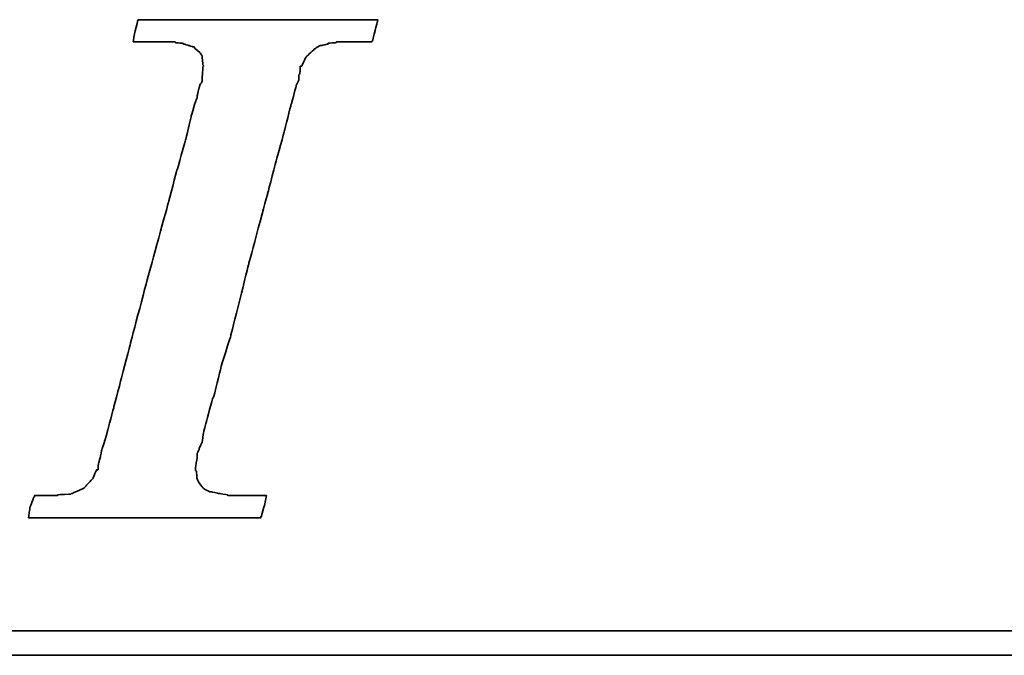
# Model space of a CAD drawing. Header units: millimetres. Extents: x 218 to 545, y 20 to 122.
# Tile 31 of 51: x 454.7 to 458.82, y 52.69 to 55.35. Entities that reach past the tile are written whole.
import ezdxf

# ---------------------------------------------------------------- set-up
doc = ezdxf.new("R2010")
doc.units = ezdxf.units.MM
doc.header["$LTSCALE"] = 0.1
doc.layers.add('DIM', color=4, linetype='CONTINUOUS')
doc.layers.add('layer 1', color=7, linetype='CONTINUOUS')

# ---------------------------------------------------------------- blocks, each defined once
blk = doc.blocks.new('TBI MOTION logo(完整正式版)')
at = {"layer": 'layer 1', "color": 22, "lineweight": 35}
for points, knots in [([(-40.59125, -7.94375), (-40.59125, -7.94375), (-40.97375, -7.94375), (-40.97375, -7.94375), (-40.97375, -7.94375), (-40.97375, -7.94375), (-41.38125, -7.94375), (-41.38125, -7.94375), (-41.38125, -7.94375), (-41.38125, -7.94375), (-41.54875, -7.94375), (-41.54875, -7.94375), (-41.54875, -7.94375), (-41.54875, -7.94375), (-41.59875, -7.94375), (-41.59875, -7.94375), (-41.59875, -7.94375), (-41.59875, -7.94375), (-41.88375, -7.94375), (-41.88375, -7.94375), (-41.88375, -7.94375), (-41.88375, -7.94375), (-41.90875, -7.91875), (-41.90875, -7.91875), (-41.90875, -7.91875), (-41.90875, -7.91875), (-42.19875, -7.87125), (-42.19875, -7.87125), (-42.19875, -7.87125), (-42.19875, -7.87125), (-42.43875, -7.82375), (-42.43875, -7.82375), (-42.43875, -7.82375), (-42.43875, -7.82375), (-42.45875, -7.82375), (-42.45875, -7.82375), (-42.45875, -7.82375), (-42.45875, -7.82375), (-42.48625, -7.82375), (-42.48625, -7.82375), (-42.48625, -7.82375), (-42.48625, -7.82375), (-42.67625, -7.72375), (-42.67625, -7.72375), (-42.67625, -7.72375), (-42.67625, -7.72375), (-42.70125, -7.70375), (-42.70125, -7.70375), (-42.70125, -7.70375), (-42.70125, -7.70375), (-42.72375, -7.67875), (-42.72375, -7.67875), (-42.72375, -7.67875), (-42.72375, -7.67875), (-42.86875, -7.48875), (-42.86875, -7.48875), (-42.86875, -7.48875), (-42.86875, -7.48875), (-42.89375, -7.43875), (-42.89375, -7.43875), (-42.89375, -7.43875), (-42.89375, -7.43875), (-42.91875, -7.38875), (-42.91875, -7.38875), (-42.91875, -7.38875), (-42.91875, -7.38875), (-42.93875, -7.12875), (-42.93875, -7.12875), (-42.93875, -7.12875), (-42.93875, -7.12875), (-42.96375, -7.10375), (-42.96375, -7.10375), (-42.96375, -7.10375), (-42.96375, -7.10375), (-42.96375, -7.05375), (-42.96375, -7.05375), (-42.96375, -7.05375), (-42.96375, -7.05375), (-42.96375, -7.00875), (-42.96375, -7.00875), (-42.96375, -7.00875), (-42.96375, -7.00875), (-42.91875, -6.69625), (-42.91875, -6.69625), (-42.91875, -6.69625), (-42.91875, -6.69625), (-42.91875, -6.62375), (-42.91875, -6.62375), (-42.91875, -6.62375), (-42.91875, -6.62375), (-42.91875, -6.59625), (-42.91875, -6.59625), (-42.91875, -6.59625), (-42.91875, -6.59625), (-42.91875, -6.57375), (-42.91875, -6.57375), (-42.91875, -6.57375), (-42.91875, -6.57375), (-42.91875, -6.52875), (-42.91875, -6.52875), (-42.91875, -6.52875), (-42.91875, -6.52875), (-42.89375, -6.50375), (-42.89375, -6.50375), (-42.89375, -6.50375), (-42.89375, -6.50375), (-42.84375, -6.38375), (-42.84375, -6.38375), (-42.84375, -6.38375), (-42.84375, -6.38375), (-42.84375, -6.35875), (-42.84375, -6.35875), (-42.84375, -6.35875), (-42.84375, -6.35875), (-42.74625, -6.14375), (-42.74625, -6.14375), (-42.74625, -6.14375), (-42.74625, -6.14375), (-42.70125, -5.85375), (-42.70125, -5.85375), (-42.70125, -5.85375), (-42.70125, -5.85375), (-42.60375, -5.47125), (-42.60375, -5.47125), (-42.60375, -5.47125), (-42.60375, -5.47125), (-42.60375, -5.44875), (-42.60375, -5.44875), (-42.60375, -5.44875), (-42.60375, -5.44875), (-42.38875, -4.67875), (-42.38875, -4.67875), (-42.38875, -4.67875), (-42.38875, -4.67875), (-42.36375, -4.65375), (-42.36375, -4.65375), (-42.36375, -4.65375), (-42.36375, -4.65375), (-42.12375, -3.69625), (-42.12375, -3.69625), (-42.12375, -3.69625), (-42.12375, -3.69625), (-42.12375, -3.67374), (-42.12375, -3.67374), (-42.12375, -3.67374), (-42.12375, -3.67374), (-41.78875, -2.59374), (-41.78875, -2.59374), (-41.78875, -2.59374), (-41.78875, -2.59374), (-41.18875, -0.19375), (-41.18875, -0.19375), (-41.18875, -0.19375), (-41.18875, -0.19375), (-40.54375, 2.20624), (-40.54375, 2.20624), (-40.54375, 2.20624), (-40.54375, 2.20624), (-40.25375, 3.30875), (-40.25375, 3.30875), (-40.25375, 3.30875), (-40.25375, 3.30875), (-39.98875, 4.27125), (-39.98875, 4.27125), (-39.98875, 4.27125), (-39.98875, 4.27125), (-39.77375, 5.13125), (-39.77375, 5.13125), (-39.77375, 5.13125), (-39.77375, 5.13125), (-39.67875, 5.47125), (-39.67875, 5.47125), (-39.67875, 5.47125), (-39.67875, 5.47125), (-39.60375, 5.75625), (-39.60375, 5.75625), (-39.60375, 5.75625), (-39.60375, 5.75625), (-39.60375, 5.78125), (-39.60375, 5.78125), (-39.60375, 5.78125), (-39.60375, 5.78125), (-39.50875, 5.97125), (-39.50875, 5.97125), (-39.50875, 5.97125), (-39.50875, 5.97125), (-39.50875, 6.13875), (-39.50875, 6.13875), (-39.50875, 6.13875), (-39.50875, 6.13875), (-39.48625, 6.16625), (-39.48625, 6.16625), (-39.48625, 6.16625), (-39.48625, 6.16625), (-39.46125, 6.28625), (-39.46125, 6.28625), (-39.46125, 6.28625), (-39.46125, 6.28625), (-39.46125, 6.42625), (-39.46125, 6.42625), (-39.46125, 6.42625), (-39.46125, 6.42625), (-39.41375, 6.42625), (-39.41375, 6.42625), (-39.41375, 6.42625), (-39.41375, 6.42625), (-39.29375, 6.69125), (-39.29375, 6.69125), (-39.29375, 6.69125), (-39.29375, 6.69125), (-39.26875, 6.74125), (-39.26875, 6.74125), (-39.26875, 6.74125), (-39.26875, 6.74125), (-39.24375, 6.76625), (-39.24375, 6.76625), (-39.24375, 6.76625), (-39.24375, 6.76625), (-38.98375, 7.00624), (-38.98375, 7.00624), (-38.98375, 7.00624), (-38.98375, 7.00624), (-38.95625, 7.02624), (-38.95625, 7.02624), (-38.95625, 7.02624), (-38.95625, 7.02624), (-38.78875, 7.12624), (-38.78875, 7.12624), (-38.78875, 7.12624), (-38.78875, 7.12624), (-38.76375, 7.12624), (-38.76375, 7.12624), (-38.76375, 7.12624), (-38.76375, 7.12624), (-38.74375, 7.12624), (-38.74375, 7.12624), (-38.74375, 7.12624), (-38.74375, 7.12624), (-38.52875, 7.17125), (-38.52875, 7.17125), (-38.52875, 7.17125), (-38.52875, 7.17125), (-38.52875, 7.19624), (-38.52875, 7.19624), (-38.52875, 7.19624), (-38.52875, 7.19624), (-38.50375, 7.19624), (-38.50375, 7.19624), (-38.50375, 7.19624), (-38.50375, 7.19624), (-38.26125, 7.21875), (-38.26125, 7.21875), (-38.26125, 7.21875), (-38.26125, 7.21875), (-38.23875, 7.24624), (-38.23875, 7.24624), (-38.23875, 7.24624), (-38.23875, 7.24624), (-38.21625, 7.24624), (-38.21625, 7.24624), (-38.21625, 7.24624), (-38.21625, 7.24624), (-38.18875, 7.24624), (-38.18875, 7.24624), (-38.18875, 7.24624), (-38.18875, 7.24624), (-37.90375, 7.24624), (-37.90375, 7.24624), (-37.90375, 7.24624), (-37.90375, 7.24624), (-37.85375, 7.24624), (-37.85375, 7.24624), (-37.85375, 7.24624), (-37.85375, 7.24624), (-37.75875, 7.24624), (-37.75875, 7.24624), (-37.75875, 7.24624), (-37.75875, 7.24624), (-37.42375, 7.24624), (-37.42375, 7.24624), (-37.42375, 7.24624), (-37.42375, 7.24624), (-37.08875, 7.24624), (-37.08875, 7.24624), (-37.08875, 7.24624), (-37.08875, 7.24624), (-37.06375, 7.24624), (-37.06375, 7.24624), (-37.06375, 7.24624), (-37.06375, 7.24624), (-37.06375, 7.26624), (-37.06375, 7.26624), (-37.06375, 7.26624), (-37.06375, 7.26624), (-37.03875, 7.29125), (-37.03875, 7.29125), (-37.03875, 7.29125), (-37.03875, 7.29125), (-37.03875, 7.31625), (-37.03875, 7.31625), (-37.03875, 7.31625), (-37.03875, 7.31625), (-36.94125, 7.67625), (-36.94125, 7.67625), (-36.94125, 7.67625), (-36.94125, 7.67625), (-36.86875, 7.98625), (-36.86875, 7.98625), (-36.86875, 7.98625), (-36.86875, 7.98625), (-36.98875, 7.98625), (-36.98875, 7.98625), (-36.98875, 7.98625), (-36.98875, 7.98625), (-37.42375, 7.98625), (-37.42375, 7.98625), (-37.42375, 7.98625), (-37.42375, 7.98625), (-37.94875, 7.98625), (-37.94875, 7.98625), (-37.94875, 7.98625), (-37.94875, 7.98625), (-38.57375, 7.98625), (-38.57375, 7.98625), (-38.57375, 7.98625), (-38.57375, 7.98625), (-39.29375, 7.98625), (-39.29375, 7.98625), (-39.29375, 7.98625), (-39.29375, 7.98625), (-40.82875, 7.98625), (-40.82875, 7.98625), (-40.82875, 7.98625), (-40.82875, 7.98625), (-42.36375, 7.98625), (-42.36375, 7.98625), (-42.36375, 7.98625), (-42.36375, 7.98625), (-43.08375, 7.98625), (-43.08375, 7.98625), (-43.08375, 7.98625), (-43.08375, 7.98625), (-43.70875, 7.98625), (-43.70875, 7.98625), (-43.70875, 7.98625), (-43.70875, 7.98625), (-44.23375, 7.98625), (-44.23375, 7.98625), (-44.23375, 7.98625), (-44.23375, 7.98625), (-44.66875, 7.98625), (-44.66875, 7.98625), (-44.66875, 7.98625), (-44.66875, 7.98625), (-44.88375, 7.98625), (-44.88375, 7.98625), (-44.88375, 7.98625), (-44.88375, 7.98625), (-44.90875, 7.94125), (-44.90875, 7.94125), (-44.90875, 7.94125), (-44.90875, 7.94125), (-44.90875, 7.91625), (-44.90875, 7.91625), (-44.90875, 7.91625), (-44.90875, 7.91625), (-45.00375, 7.55625), (-45.00375, 7.55625), (-45.00375, 7.55625), (-45.00375, 7.55625), (-45.05375, 7.24624), (-45.05375, 7.24624), (-45.05375, 7.24624), (-45.05375, 7.24624), (-44.61875, 7.24624), (-44.61875, 7.24624), (-44.61875, 7.24624), (-44.61875, 7.24624), (-44.11375, 7.24624), (-44.11375, 7.24624), (-44.11375, 7.24624), (-44.11375, 7.24624), (-43.99375, 7.24624), (-43.99375, 7.24624), (-43.99375, 7.24624), (-43.99375, 7.24624), (-43.94625, 7.24624), (-43.94625, 7.24624), (-43.94625, 7.24624), (-43.94625, 7.24624), (-43.92374, 7.24624), (-43.92374, 7.24624), (-43.92374, 7.24624), (-43.92374, 7.24624), (-43.65875, 7.24624), (-43.65875, 7.24624), (-43.65875, 7.24624), (-43.65875, 7.24624), (-43.63875, 7.21875), (-43.63875, 7.21875), (-43.63875, 7.21875), (-43.63875, 7.21875), (-43.46875, 7.19624), (-43.46875, 7.19624), (-43.46875, 7.19624), (-43.46875, 7.19624), (-43.39875, 7.19624), (-43.39875, 7.19624), (-43.39875, 7.19624), (-43.39875, 7.19624), (-43.37125, 7.17125), (-43.37125, 7.17125), (-43.37125, 7.17125), (-43.37125, 7.17125), (-43.34875, 7.17125), (-43.34875, 7.17125), (-43.34875, 7.17125), (-43.34875, 7.17125), (-43.20375, 7.12624), (-43.20375, 7.12624), (-43.20375, 7.12624), (-43.20375, 7.12624), (-43.05875, 7.07624), (-43.05875, 7.07624), (-43.05875, 7.07624), (-43.05875, 7.07624), (-43.01375, 7.07624), (-43.01375, 7.07624), (-43.01375, 7.07624), (-43.01375, 7.07624), (-42.98875, 7.02624), (-42.98875, 7.02624), (-42.98875, 7.02624), (-42.98875, 7.02624), (-42.79875, 6.86125), (-42.79875, 6.86125), (-42.79875, 6.86125), (-42.79875, 6.86125), (-42.77375, 6.81125), (-42.77375, 6.81125), (-42.77375, 6.81125), (-42.77375, 6.81125), (-42.74625, 6.76625), (-42.74625, 6.76625), (-42.74625, 6.76625), (-42.74625, 6.76625), (-42.72375, 6.47625), (-42.72375, 6.47625), (-42.72375, 6.47625), (-42.72375, 6.47625), (-42.70125, 6.45124), (-42.70125, 6.45124), (-42.70125, 6.45124), (-42.70125, 6.45124), (-42.70125, 6.42625), (-42.70125, 6.42625), (-42.70125, 6.42625), (-42.70125, 6.42625), (-42.72375, 6.40625), (-42.72375, 6.40625), (-42.72375, 6.40625), (-42.72375, 6.40625), (-42.74625, 5.97125), (-42.74625, 5.97125), (-42.74625, 5.97125), (-42.74625, 5.97125), (-42.74625, 5.94625), (-42.74625, 5.94625), (-42.74625, 5.94625), (-42.74625, 5.94625), (-42.74625, 5.92625), (-42.74625, 5.92625), (-42.74625, 5.92625), (-42.74625, 5.92625), (-42.77375, 5.87625), (-42.77375, 5.87625), (-42.77375, 5.87625), (-42.77375, 5.87625), (-42.81875, 5.80625), (-42.81875, 5.80625), (-42.81875, 5.80625), (-42.81875, 5.80625), (-42.86875, 5.63625), (-42.86875, 5.63625), (-42.86875, 5.63625), (-42.86875, 5.63625), (-42.91875, 5.39625), (-42.91875, 5.39625), (-42.91875, 5.39625), (-42.91875, 5.39625), (-42.91875, 5.37124), (-42.91875, 5.37124), (-42.91875, 5.37124), (-42.91875, 5.37124), (-43.01375, 5.10874), (-43.01375, 5.10874), (-43.01375, 5.10874), (-43.01375, 5.10874), (-43.10875, 4.77124), (-43.10875, 4.77124), (-43.10875, 4.77124), (-43.10875, 4.77124), (-43.29875, 3.95625), (-43.29875, 3.95625), (-43.29875, 3.95625), (-43.29875, 3.95625), (-43.58875, 2.95125), (-43.58875, 2.95125), (-43.58875, 2.95125), (-43.58875, 2.95125), (-43.87375, 1.87125), (-43.87375, 1.87125), (-43.87375, 1.87125), (-43.87375, 1.87125), (-44.52625, -0.50374), (-44.52625, -0.50374), (-44.52625, -0.50374), (-44.52625, -0.50374), (-45.14875, -2.85375), (-45.14875, -2.85375), (-45.14875, -2.85375), (-45.14875, -2.85375), (-45.43375, -3.95875), (-45.43375, -3.95875), (-45.43375, -3.95875), (-45.43375, -3.95875), (-45.69875, -4.96875), (-45.69875, -4.96875), (-45.69875, -4.96875), (-45.69875, -4.96875), (-45.91375, -5.78375), (-45.91375, -5.78375), (-45.91375, -5.78375), (-45.91375, -5.78375), (-46.01375, -6.11875), (-46.01375, -6.11875), (-46.01375, -6.11875), (-46.01375, -6.11875), (-46.01375, -6.14375), (-46.01375, -6.14375), (-46.01375, -6.14375), (-46.01375, -6.14375), (-46.10875, -6.40875), (-46.10875, -6.40875), (-46.10875, -6.40875), (-46.10875, -6.40875), (-46.15375, -6.64875), (-46.15375, -6.64875), (-46.15375, -6.64875), (-46.15375, -6.64875), (-46.20375, -6.83875), (-46.20375, -6.83875), (-46.20375, -6.83875), (-46.20375, -6.83875), (-46.22875, -6.93375), (-46.22875, -6.93375), (-46.22875, -6.93375), (-46.22875, -6.93375), (-46.22875, -7.07875), (-46.22875, -7.07875), (-46.22875, -7.07875), (-46.22875, -7.07875), (-46.27375, -7.07875), (-46.27375, -7.07875), (-46.27375, -7.07875), (-46.27375, -7.07875), (-46.39375, -7.34375), (-46.39375, -7.34375), (-46.39375, -7.34375), (-46.39375, -7.34375), (-46.39375, -7.36875), (-46.39375, -7.36875), (-46.39375, -7.36875), (-46.39375, -7.36875), (-46.42125, -7.38875), (-46.42125, -7.38875), (-46.42125, -7.38875), (-46.42125, -7.38875), (-46.68375, -7.67875), (-46.68375, -7.67875), (-46.68375, -7.67875), (-46.68375, -7.67875), (-46.70875, -7.70375), (-46.70875, -7.70375), (-46.70875, -7.70375), (-46.70875, -7.70375), (-46.75375, -7.72375), (-46.75375, -7.72375), (-46.75375, -7.72375), (-46.75375, -7.72375), (-47.08875, -7.87125), (-47.08875, -7.87125), (-47.08875, -7.87125), (-47.08875, -7.87125), (-47.11625, -7.87125), (-47.11625, -7.87125), (-47.11625, -7.87125), (-47.11625, -7.87125), (-47.13875, -7.89375), (-47.13875, -7.89375), (-47.13875, -7.89375), (-47.13875, -7.89375), (-47.56875, -7.91875), (-47.56875, -7.91875), (-47.56875, -7.91875), (-47.56875, -7.91875), (-47.59625, -7.94375), (-47.59625, -7.94375), (-47.59625, -7.94375), (-47.59625, -7.94375), (-47.64375, -7.94375), (-47.64375, -7.94375), (-47.64375, -7.94375), (-47.64375, -7.94375), (-47.73625, -7.94375), (-47.73625, -7.94375), (-47.73625, -7.94375), (-47.73625, -7.94375), (-48.07375, -7.94375), (-48.07375, -7.94375), (-48.07375, -7.94375), (-48.07375, -7.94375), (-48.36125, -7.94375), (-48.36125, -7.94375), (-48.36125, -7.94375), (-48.36125, -7.94375), (-48.36125, -7.96625), (-48.36125, -7.96625), (-48.36125, -7.96625), (-48.36125, -7.96625), (-48.36125, -7.99125), (-48.36125, -7.99125), (-48.36125, -7.99125), (-48.36125, -7.99125), (-48.38875, -8.01375), (-48.38875, -8.01375), (-48.38875, -8.01375), (-48.38875, -8.01375), (-48.50875, -8.34875), (-48.50875, -8.34875), (-48.50875, -8.34875), (-48.50875, -8.34875), (-48.55375, -8.68625), (-48.55375, -8.68625), (-48.55375, -8.68625), (-48.55375, -8.68625), (-48.45875, -8.68625), (-48.45875, -8.68625), (-48.45875, -8.68625), (-48.45875, -8.68625), (-48.07375, -8.68625), (-48.07375, -8.68625), (-48.07375, -8.68625), (-48.07375, -8.68625), (-47.52375, -8.68625), (-47.52375, -8.68625), (-47.52375, -8.68625), (-47.52375, -8.68625), (-46.92375, -8.68625), (-46.92375, -8.68625), (-46.92375, -8.68625), (-46.92375, -8.68625), (-46.25375, -8.68625), (-46.25375, -8.68625), (-46.25375, -8.68625), (-46.25375, -8.68625), (-46.20375, -8.68625), (-46.20375, -8.68625), (-46.20375, -8.68625), (-46.20375, -8.68625), (-44.71375, -8.68625), (-44.71375, -8.68625), (-44.71375, -8.68625), (-44.71375, -8.68625), (-43.22875, -8.68625), (-43.22875, -8.68625), (-43.22875, -8.68625), (-43.22875, -8.68625), (-42.55875, -8.68625), (-42.55875, -8.68625), (-42.55875, -8.68625), (-42.55875, -8.68625), (-42.50875, -8.68625), (-42.50875, -8.68625), (-42.50875, -8.68625), (-42.50875, -8.68625), (-41.93375, -8.68625), (-41.93375, -8.68625), (-41.93375, -8.68625), (-41.93375, -8.68625), (-41.38125, -8.68625), (-41.38125, -8.68625), (-41.38125, -8.68625), (-41.38125, -8.68625), (-40.97375, -8.68625), (-40.97375, -8.68625), (-40.97375, -8.68625), (-40.97375, -8.68625), (-40.78125, -8.68625), (-40.78125, -8.68625), (-40.78125, -8.68625), (-40.78125, -8.68625), (-40.78125, -8.63875), (-40.78125, -8.63875), (-40.78125, -8.63875), (-40.78125, -8.63875), (-40.75875, -8.63875), (-40.75875, -8.63875), (-40.75875, -8.63875), (-40.75875, -8.63875), (-40.66375, -8.27875), (-40.66375, -8.27875), (-40.66375, -8.27875), (-40.66375, -8.27875), (-40.59125, -7.94375), (-40.59125, -7.94375)], [0, 0, 0, 0, 0.00558659, 0.00558659, 0.00558659, 0.0055866, 0.01117318, 0.01117318, 0.01117318, 0.01117319, 0.01675978, 0.01675978, 0.01675978, 0.01675979, 0.02234637, 0.02234637, 0.02234637, 0.02234638, 0.02793296, 0.02793296, 0.02793296, 0.02793297, 0.03351955, 0.03351955, 0.03351955, 0.03351956, 0.03910615, 0.03910615, 0.03910615, 0.03910616, 0.04469274, 0.04469274, 0.04469274, 0.04469275, 0.05027933, 0.05027933, 0.05027933, 0.05027934, 0.05586592, 0.05586592, 0.05586592, 0.05586593, 0.06145251, 0.06145251, 0.06145251, 0.06145252, 0.06703911, 0.06703911, 0.06703911, 0.06703912, 0.0726257, 0.0726257, 0.0726257, 0.07262571, 0.07821229, 0.07821229, 0.07821229, 0.0782123, 0.08379888, 0.08379888, 0.08379888, 0.08379889, 0.08938547, 0.08938547, 0.08938547, 0.08938548, 0.09497207, 0.09497207, 0.09497207, 0.09497208, 0.10055866, 0.10055866, 0.10055866, 0.10055867, 0.10614525, 0.10614525, 0.10614525, 0.10614526, 0.11173184, 0.11173184, 0.11173184, 0.11173185, 0.11731844, 0.11731844, 0.11731844, 0.11731845, 0.12290503, 0.12290503, 0.12290503, 0.12290504, 0.12849162, 0.12849162, 0.12849162, 0.12849163, 0.13407821, 0.13407821, 0.13407821, 0.13407822, 0.1396648, 0.1396648, 0.1396648, 0.13966481, 0.1452514, 0.1452514, 0.1452514, 0.14525141, 0.15083799, 0.15083799, 0.15083799, 0.150838, 0.15642458, 0.15642458, 0.15642458, 0.15642459, 0.16201117, 0.16201117, 0.16201117, 0.16201118, 0.16759777, 0.16759777, 0.16759777, 0.16759778, 0.17318436, 0.17318436, 0.17318436, 0.17318437, 0.17877095, 0.17877095, 0.17877095, 0.17877096, 0.18435754, 0.18435754, 0.18435754, 0.18435755, 0.18994413, 0.18994413, 0.18994413, 0.18994414, 0.19553073, 0.19553073, 0.19553073, 0.19553074, 0.20111732, 0.20111732, 0.20111732, 0.20111733, 0.20670391, 0.20670391, 0.20670391, 0.20670392, 0.2122905, 0.2122905, 0.2122905, 0.21229051, 0.21787709, 0.21787709, 0.21787709, 0.2178771, 0.22346369, 0.22346369, 0.22346369, 0.2234637, 0.22905028, 0.22905028, 0.22905028, 0.22905029, 0.23463687, 0.23463687, 0.23463687, 0.23463688, 0.24022346, 0.24022346, 0.24022346, 0.24022347, 0.24581006, 0.24581006, 0.24581006, 0.24581007, 0.25139665, 0.25139665, 0.25139665, 0.25139666, 0.25698324, 0.25698324, 0.25698324, 0.25698325, 0.26256983, 0.26256983, 0.26256983, 0.26256984, 0.26815642, 0.26815642, 0.26815642, 0.26815643, 0.27374302, 0.27374302, 0.27374302, 0.27374303, 0.27932961, 0.27932961, 0.27932961, 0.27932962, 0.2849162, 0.2849162, 0.2849162, 0.28491621, 0.29050279, 0.29050279, 0.29050279, 0.2905028, 0.29608939, 0.29608939, 0.29608939, 0.2960894, 0.30167598, 0.30167598, 0.30167598, 0.30167599, 0.30726257, 0.30726257, 0.30726257, 0.30726258, 0.31284916, 0.31284916, 0.31284916, 0.31284917, 0.31843575, 0.31843575, 0.31843575, 0.31843576, 0.32402235, 0.32402235, 0.32402235, 0.32402236, 0.32960894, 0.32960894, 0.32960894, 0.32960895, 0.33519553, 0.33519553, 0.33519553, 0.33519554, 0.34078212, 0.34078212, 0.34078212, 0.34078213, 0.34636872, 0.34636872, 0.34636872, 0.34636873, 0.35195531, 0.35195531, 0.35195531, 0.35195532, 0.3575419, 0.3575419, 0.3575419, 0.35754191, 0.36312849, 0.36312849, 0.36312849, 0.3631285, 0.36871508, 0.36871508, 0.36871508, 0.36871509, 0.37430168, 0.37430168, 0.37430168, 0.37430169, 0.37988827, 0.37988827, 0.37988827, 0.37988828, 0.38547486, 0.38547486, 0.38547486, 0.38547487, 0.39106145, 0.39106145, 0.39106145, 0.39106146, 0.39664804, 0.39664804, 0.39664804, 0.39664805, 0.40223464, 0.40223464, 0.40223464, 0.40223465, 0.40782123, 0.40782123, 0.40782123, 0.40782124, 0.41340782, 0.41340782, 0.41340782, 0.41340783, 0.41899441, 0.41899441, 0.41899441, 0.41899442, 0.42458101, 0.42458101, 0.42458101, 0.42458102, 0.4301676, 0.4301676, 0.4301676, 0.43016761, 0.43575419, 0.43575419, 0.43575419, 0.4357542, 0.44134078, 0.44134078, 0.44134078, 0.44134079, 0.44692737, 0.44692737, 0.44692737, 0.44692738, 0.45251397, 0.45251397, 0.45251397, 0.45251398, 0.45810056, 0.45810056, 0.45810056, 0.45810057, 0.46368715, 0.46368715, 0.46368715, 0.46368716, 0.46927374, 0.46927374, 0.46927374, 0.46927375, 0.47486034, 0.47486034, 0.47486034, 0.47486035, 0.48044693, 0.48044693, 0.48044693, 0.48044694, 0.48603352, 0.48603352, 0.48603352, 0.48603353, 0.49162011, 0.49162011, 0.49162011, 0.49162012, 0.4972067, 0.4972067, 0.4972067, 0.49720671, 0.5027933, 0.5027933, 0.5027933, 0.50279331, 0.50837989, 0.50837989, 0.50837989, 0.5083799, 0.51396648, 0.51396648, 0.51396648, 0.51396649, 0.51955307, 0.51955307, 0.51955307, 0.51955308, 0.52513966, 0.52513966, 0.52513966, 0.52513967, 0.53072626, 0.53072626, 0.53072626, 0.53072627, 0.53631285, 0.53631285, 0.53631285, 0.53631286, 0.54189944, 0.54189944, 0.54189944, 0.54189945, 0.54748603, 0.54748603, 0.54748603, 0.54748604, 0.55307263, 0.55307263, 0.55307263, 0.55307264, 0.55865922, 0.55865922, 0.55865922, 0.55865923, 0.56424581, 0.56424581, 0.56424581, 0.56424582, 0.5698324, 0.5698324, 0.5698324, 0.56983241, 0.57541899, 0.57541899, 0.57541899, 0.575419, 0.58100559, 0.58100559, 0.58100559, 0.5810056, 0.58659218, 0.58659218, 0.58659218, 0.58659219, 0.59217877, 0.59217877, 0.59217877, 0.59217878, 0.59776536, 0.59776536, 0.59776536, 0.59776537, 0.60335196, 0.60335196, 0.60335196, 0.60335197, 0.60893855, 0.60893855, 0.60893855, 0.60893856, 0.61452514, 0.61452514, 0.61452514, 0.61452515, 0.62011173, 0.62011173, 0.62011173, 0.62011174, 0.62569832, 0.62569832, 0.62569832, 0.62569833, 0.63128492, 0.63128492, 0.63128492, 0.63128493, 0.63687151, 0.63687151, 0.63687151, 0.63687152, 0.6424581, 0.6424581, 0.6424581, 0.64245811, 0.64804469, 0.64804469, 0.64804469, 0.6480447, 0.65363128, 0.65363128, 0.65363128, 0.65363129, 0.65921788, 0.65921788, 0.65921788, 0.65921789, 0.66480447, 0.66480447, 0.66480447, 0.66480448, 0.67039106, 0.67039106, 0.67039106, 0.67039107, 0.67597765, 0.67597765, 0.67597765, 0.67597766, 0.68156425, 0.68156425, 0.68156425, 0.68156426, 0.68715084, 0.68715084, 0.68715084, 0.68715085, 0.69273743, 0.69273743, 0.69273743, 0.69273744, 0.69832402, 0.69832402, 0.69832402, 0.69832403, 0.70391061, 0.70391061, 0.70391061, 0.70391062, 0.70949721, 0.70949721, 0.70949721, 0.70949722, 0.7150838, 0.7150838, 0.7150838, 0.71508381, 0.72067039, 0.72067039, 0.72067039, 0.7206704, 0.72625698, 0.72625698, 0.72625698, 0.72625699, 0.73184358, 0.73184358, 0.73184358, 0.73184359, 0.73743017, 0.73743017, 0.73743017, 0.73743018, 0.74301676, 0.74301676, 0.74301676, 0.74301677, 0.74860335, 0.74860335, 0.74860335, 0.74860336, 0.75418994, 0.75418994, 0.75418994, 0.75418995, 0.75977654, 0.75977654, 0.75977654, 0.75977655, 0.76536313, 0.76536313, 0.76536313, 0.76536314, 0.77094972, 0.77094972, 0.77094972, 0.77094973, 0.77653631, 0.77653631, 0.77653631, 0.77653632, 0.78212291, 0.78212291, 0.78212291, 0.78212292, 0.7877095, 0.7877095, 0.7877095, 0.78770951, 0.79329609, 0.79329609, 0.79329609, 0.7932961, 0.79888268, 0.79888268, 0.79888268, 0.79888269, 0.80446927, 0.80446927, 0.80446927, 0.80446928, 0.81005587, 0.81005587, 0.81005587, 0.81005588, 0.81564246, 0.81564246, 0.81564246, 0.81564247, 0.82122905, 0.82122905, 0.82122905, 0.82122906, 0.82681564, 0.82681564, 0.82681564, 0.82681565, 0.83240223, 0.83240223, 0.83240223, 0.83240224, 0.83798883, 0.83798883, 0.83798883, 0.83798884, 0.84357542, 0.84357542, 0.84357542, 0.84357543, 0.84916201, 0.84916201, 0.84916201, 0.84916202, 0.8547486, 0.8547486, 0.8547486, 0.85474861, 0.8603352, 0.8603352, 0.8603352, 0.86033521, 0.86592179, 0.86592179, 0.86592179, 0.8659218, 0.87150838, 0.87150838, 0.87150838, 0.87150839, 0.87709497, 0.87709497, 0.87709497, 0.87709498, 0.88268156, 0.88268156, 0.88268156, 0.88268157, 0.88826816, 0.88826816, 0.88826816, 0.88826817, 0.89385475, 0.89385475, 0.89385475, 0.89385476, 0.89944134, 0.89944134, 0.89944134, 0.89944135, 0.90502793, 0.90502793, 0.90502793, 0.90502794, 0.91061453, 0.91061453, 0.91061453, 0.91061454, 0.91620112, 0.91620112, 0.91620112, 0.91620113, 0.92178771, 0.92178771, 0.92178771, 0.92178772, 0.9273743, 0.9273743, 0.9273743, 0.92737431, 0.93296089, 0.93296089, 0.93296089, 0.9329609, 0.93854749, 0.93854749, 0.93854749, 0.9385475, 0.94413408, 0.94413408, 0.94413408, 0.94413409, 0.94972067, 0.94972067, 0.94972067, 0.94972068, 0.95530726, 0.95530726, 0.95530726, 0.95530727, 0.96089385, 0.96089385, 0.96089385, 0.96089386, 0.96648045, 0.96648045, 0.96648045, 0.96648046, 0.97206704, 0.97206704, 0.97206704, 0.97206705, 0.97765363, 0.97765363, 0.97765363, 0.97765364, 0.98324022, 0.98324022, 0.98324022, 0.98324023, 0.98882682, 0.98882682, 0.98882682, 0.98882683, 0.99441341, 0.99441341, 0.99441341, 0.99441342, 1, 1, 1, 1]), ([(75.90875, -9.47875), (75.90875, -9.47875), (75.90875, -12.28625), (75.90875, -12.28625), (75.90875, -12.28625), (75.90875, -12.28625), (75.90875, -12.47875), (75.90875, -12.47875), (75.90875, -12.47875), (75.90875, -12.47875), (75.71625, -12.47875), (75.71625, -12.47875), (75.71625, -12.47875), (75.71625, -12.47875), (-88.32875, -12.47875), (-88.32875, -12.47875), (-88.32875, -12.47875), (-88.32875, -12.47875), (-88.32875, -13.29375), (-88.32875, -13.29375), (-88.32875, -13.29375), (-88.32875, -13.29375), (82.89125, -13.29375), (82.89125, -13.29375), (82.89125, -13.29375), (82.89125, -13.29375), (75.90875, -9.47875), (75.90875, -9.47875)], [0, 0, 0, 0, 0.14285714, 0.14285714, 0.14285714, 0.14285715, 0.28571429, 0.28571429, 0.28571429, 0.2857143, 0.42857143, 0.42857143, 0.42857143, 0.42857144, 0.57142857, 0.57142857, 0.57142857, 0.57142858, 0.71428571, 0.71428571, 0.71428571, 0.71428572, 0.85714286, 0.85714286, 0.85714286, 0.85714287, 1, 1, 1, 1])]:
    blk.add_open_spline(points, degree=3, knots=knots, dxfattribs=at)

msp = doc.modelspace()

# ---------------------------------------------------------------- block references
at = {"layer": 'DIM', "color": 0, "xscale": 0.1250977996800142, "yscale": 0.1250977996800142, "zscale": 0.1250977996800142}
msp.add_blockref('TBI MOTION logo(完整正式版)', (460.8082, 54.3488), dxfattribs=at)

doc.saveas('drawing.dxf')
